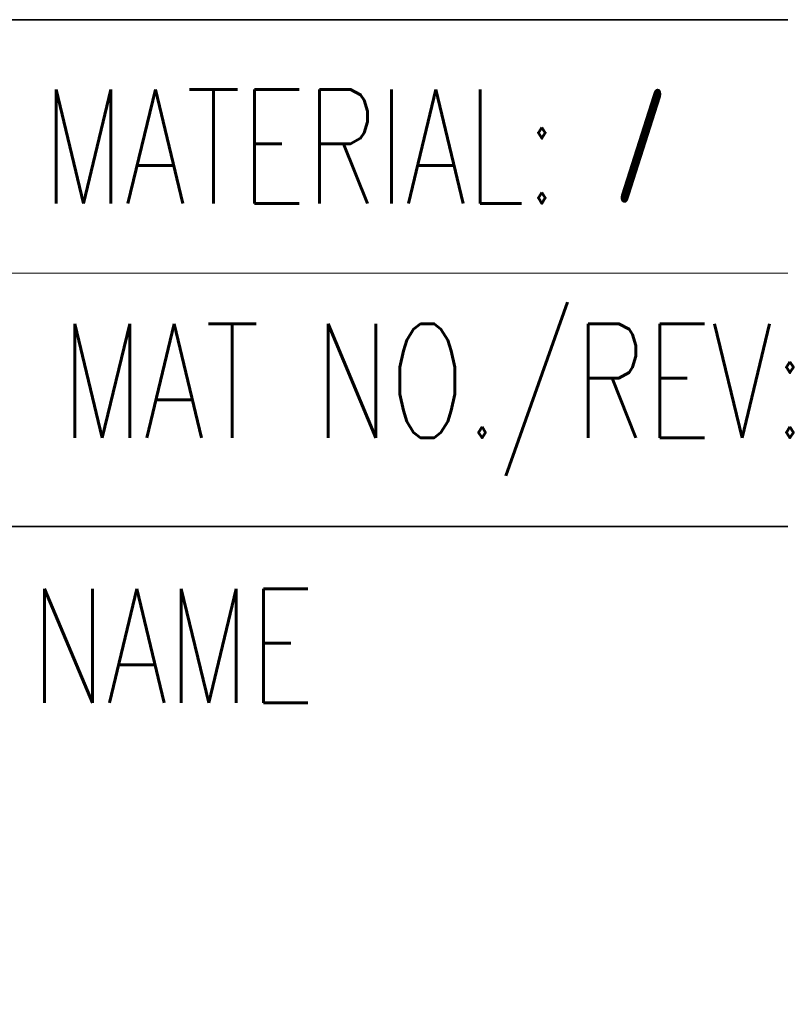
# Model space of a CAD drawing. Header units: millimetres. Extents: x 6 to 292, y 5 to 204.
# Tile 16 of 23: x 196 to 208, y 18 to 34. Entities that reach past the tile are written whole.
import ezdxf
from ezdxf.entities.mleader import LeaderData, LeaderLine
from ezdxf.math import Vec2, Vec3

# ---------------------------------------------------------------- set-up
doc = ezdxf.new("R2010")
doc.units = ezdxf.units.MM
for name, color, linetype in [('Default', 7, 'Continuous'), ('TEXT', 7, 'Continuous'), ('细实线', 7, 'Continuous'), ('轮廓线', 7, 'Continuous')]:
    doc.layers.add(name, color=color, linetype=linetype)
doc.styles.add('SEACAD_romans_shx', font='romans.shx')

# ---------------------------------------------------------------- blocks, each defined once
blk = doc.blocks.new('_Dot')
at = {"color": 0, "linetype": 'ByBlock', "lineweight": -2}
blk.add_line((-0.5, 0), (-1, 0), dxfattribs=at)
at = {"color": 0, "linetype": 'ByBlock', "const_width": 0.5}
blk.add_lwpolyline([(-0.25, 0, 1), (0.25, 0, 1)], format="xyb", close=True, dxfattribs=at)

msp = doc.modelspace()

# ---------------------------------------------------------------- linework, layer by layer
at = {"layer": '细实线', "color": 7, "linetype": 'Continuous', "lineweight": 13}
msp.add_line((195, 30), (287, 30), dxfattribs=at)
at = {"layer": '轮廓线', "color": 7, "linetype": 'Continuous', "lineweight": 35}
for p, q in [((167, 34), (287, 34)), ((167, 26), (287, 26))]:
    msp.add_line(p, q, dxfattribs=at)

# ---------------------------------------------------------------- texts
at = {"layer": 'TEXT', "char_height": 1.8, "style": 'SEACAD_romans_shx'}
for s, insert, width, attachment_point in [('{\\fromans|b0||i0||c0|p34;\\C7;\\H1.8;\\W0.7;MATERIAL:}', (200.267, 32), 10.53366, 5), ('{\\fromans|b0||i0||c0|p34;\\C7;\\H1.8;\\W0.7;MAT NO./REV:}', (202.373, 28), 14.74567, 5), ('{\\fromans|b0||i0||c0|p34;\\C7;\\H1.8;\\W0.7;NAME}', (198.247, 23.216), 6.49396, 8)]:
    msp.add_mtext(s, dxfattribs=dict(at, insert=insert, width=width, attachment_point=attachment_point))

# ---------------------------------------------------------------- leaders
at = {"layer": 'Default', "color": 7, "linetype": 'Continuous', "lineweight": 13}
ml = msp.add_multileader_mtext('Standard', dxfattribs=at)
ml.set_content('{\\pxsm0.9;\\fSolid Edge ANSI|b0||i0||c0|p34;\\W0.7;/\\P}', color=256)
ml.set_leader_properties()
ml.set_arrow_properties(name='DOT')
ml.build(insert=Vec2(0, 0))
ml.multileader.update_dxf_attribs({"leader_type": 0, "dogleg_length": 0, "arrow_head_size": 1.8})
ctx = ml.context
ctx.base_point, ctx.char_height, ctx.arrow_head_size, ctx.landing_gap_size = Vec3(203.205, 32.007), 1.8, 1.8, 0.63
ctx.mtext.insert = Vec3(205.205, 32.91)
ml = msp.add_multileader_mtext('Standard', dxfattribs=at)
ml.set_content('{\\pxsm0.9;\\fSolid Edge ANSI|b0||i0||c0|p34;\\W0.7;2021.07.20\\P}', color=256)
ml.set_leader_properties()
ml.set_arrow_properties(name='DOT')
ml.build(insert=Vec2(0, 0))
ml.multileader.update_dxf_attribs({"leader_type": 0, "dogleg_length": 0, "arrow_head_size": 1.8})
ctx = ml.context
ctx.base_point, ctx.char_height, ctx.arrow_head_size, ctx.landing_gap_size = Vec3(182.168, 24), 1.8, 1.8, 0.63
ctx.mtext.insert = Vec3(184.168, 24.908)
ml = msp.add_multileader_mtext('Standard', dxfattribs=at)
ml.set_content('{\\pxsm0.9;\\fSolid Edge ANSI|b0||i0||c0|p34;\\W0.7;2021.07.20\\P}', color=256)
ml.set_leader_properties()
ml.set_arrow_properties(name='DOT')
ml.build(insert=Vec2(0, 0))
ml.multileader.update_dxf_attribs({"leader_type": 0, "dogleg_length": 0, "arrow_head_size": 1.8})
ctx = ml.context
ctx.base_point, ctx.char_height, ctx.arrow_head_size, ctx.landing_gap_size = Vec3(182.161, 19.911), 1.8, 1.8, 0.63
ctx.mtext.insert = Vec3(184.161, 20.819)

doc.saveas('drawing.dxf')
